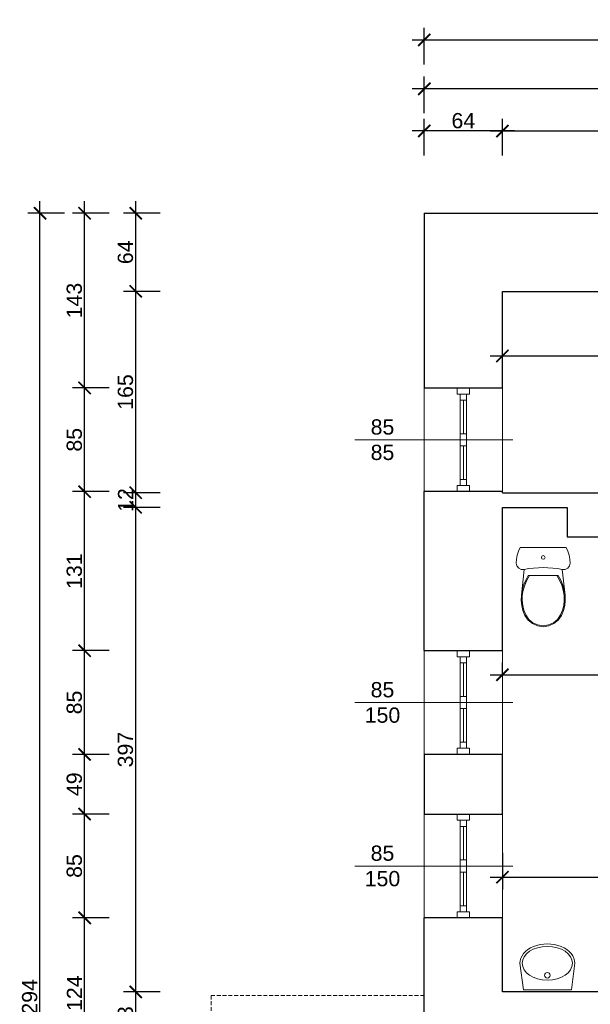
# Model space of a CAD drawing. Header units: millimetres. Extents: x 2709036 to 2756280, y 168165 to 192362.
# Tile 53 of 192: x 2713859 to 2714327, y 186406 to 187213. Entities that reach past the tile are written whole.
import ezdxf

# ---------------------------------------------------------------- set-up
doc = ezdxf.new("R2010")
doc.units = ezdxf.units.MM
doc.header["$MEASUREMENT"] = 0
doc.set_wipeout_variables(frame=1)
doc.linetypes.add('HIDDEN2', pattern=[4.7625, 3.175, -1.5875])
doc.linetypes.add('Wipeout_Contour', pattern=[1000, 0, -1000])
for name, color, linetype, lineweight in [('__MAZ_OPIS_STOLARKA', 7, 'Continuous', 0), ('__MAZ_SCHODY', 7, 'Continuous', 0), ('__MAZ_STOLARKA OKIENNA', 7, 'Continuous', 9), ('__MAZ_WYMIARY', 7, 'Continuous', 9), ('__MAZ_ŚCIANY ISTNIEJĄCE', 7, 'Continuous', 30), ('Meble i wyposażenie', 8, 'Continuous', 5)]:
    doc.layers.add(name, color=color, linetype=linetype, lineweight=lineweight)
doc.styles.add('Arial', font='arial.ttf')
doc.styles.add('Dimensions', font='arial.ttf')
doc.styles.add('styl1', font='arial.ttf')
doc.dimstyles.new('100', dxfattribs={"dimtxt": 10, "dimasz": 10, "dimexe": 18, "dimexo": 15, "dimgap": 9, "dimtad": 1, "dimdec": 1, "dimrnd": 0.5, "dimdsep": 46, "dimtxsty": 'Dimensions', "dimblk": 'ARCHTICK', "dimcen": 9, "dimdle": 10, "dimadec": 1, "dimazin": 2, "dimtfac": 1, "dimtdec": 4, "dimtofl": 0, "dimtmove": 2, "dimatfit": 3, "dimfxl": 1, "dimtolj": 1, "dimtzin": 0, "dimarcsym": 0})

# ---------------------------------------------------------------- blocks, each defined once
blk = doc.blocks.new('_ArchTick')
at = {"color": 0, "linetype": 'ByBlock', "const_width": 0.15}
blk.add_lwpolyline([(-0.5, -0.5), (0.5, 0.5)], dxfattribs=at)
blk = doc.blocks.new('*D12')
at = {"layer": '__MAZ_WYMIARY', "color": 0, "lineweight": -2}
for p, q in [((2714254.68, 186676.3), (2714254.68, 186686.3)), ((2714472.68, 186676.3), (2714472.68, 186686.3)), ((2714244.68, 186676.3), (2714482.68, 186676.3))]:
    blk.add_line(p, q, dxfattribs=at)
at = {"layer": 'Defpoints', "color": 0, "lineweight": 30}
for p in [(2714472.68, 186676.3), (2714254.68, 186668), (2714472.68, 186668)]:
    blk.add_point(p, dxfattribs=at)
at = {"layer": '__MAZ_WYMIARY', "color": 0, "lineweight": -2, "xscale": 10, "yscale": 10, "zscale": 10, "rotation": 180}
blk.add_blockref('_ArchTick', (2714254.68, 186676.3), dxfattribs=at)
at = {"layer": '__MAZ_WYMIARY', "color": 0, "lineweight": -2, "xscale": 10, "yscale": 10, "zscale": 10}
blk.add_blockref('_ArchTick', (2714472.68, 186676.3), dxfattribs=at)
at = {"layer": '__MAZ_WYMIARY', "color": 0, "lineweight": 5, "insert": (2714363.68, 186684.69), "char_height": 12.5, "attachment_point": 5, "style": 'Arial'}
blk.add_mtext('\\A1;218', dxfattribs=at)
blk = doc.blocks.new('WC DP')
at = {"color": 0, "lineweight": -2, "ltscale": 14728.445072}
blk.add_wipeout([(-188.9, -40.9), (-202.4, -71.6), (-212.1, -103.8), (-218, -136.8), (-220, -170.4), (-214.9, -193.1), (-200.5, -211.4), (-179.6, -221.8), (-156.3, -222.3), (-117.6, -215.4), (-78.5, -210.5), (-39.3, -207.6), (0, -206.6), (39.3, -207.6), (78.5, -210.5), (117.6, -215.4), (156.3, -222.3), (179.6, -221.8), (200.5, -211.4), (214.9, -193.1), (220, -170.4), (218, -136.8), (212.1, -103.8), (202.4, -71.6), (188.9, -40.9)], dxfattribs=at).dxf.layer = 'Meble i wyposażenie'
at = {"layer": 'Meble i wyposażenie', "color": 0, "lineweight": -2}
for p, q in [((-202.4, -71.6), (-212.1, -103.8)), ((-188.9, -40.9), (-202.4, -71.6)), ((188.9, -40.9), (-188.9, -40.9)), ((202.4, -71.6), (188.9, -40.9)), ((212.1, -103.8), (202.4, -71.6)), ((-212.1, -103.8), (-218, -136.8)), ((218, -136.8), (212.1, -103.8))]:
    blk.add_line(p, q, dxfattribs=at)
blk.add_circle((0, -123.5), 15, dxfattribs=at)
at = {"color": 0, "lineweight": -2, "ltscale": 9083.641401}
blk.add_wipeout([(-122.1, -271.6), (122.1, -271.6), (143.3, -309.5), (160, -349.5), (171.9, -391.1), (179, -433.9), (156.3, -222.3), (117.6, -215.4), (78.5, -210.5), (39.3, -207.6), (0, -206.6), (-39.3, -207.6), (-78.5, -210.5), (-117.6, -215.4), (-156.3, -222.3), (-179, -433.9), (-171.9, -391.1), (-160, -349.5), (-143.3, -309.5)], dxfattribs=at).dxf.layer = 'Meble i wyposażenie'
at = {"layer": 'Meble i wyposażenie', "color": 0, "lineweight": -2}
for p, q in [((-218, -136.8), (-220, -170.4)), ((220, -170.4), (218, -136.8)), ((-220, -170.4), (-214.9, -193.1)), ((-214.9, -193.1), (-200.5, -211.4)), ((-200.5, -211.4), (-179.6, -221.8)), ((-179.6, -221.8), (-156.3, -222.3)), ((156.3, -222.3), (179.6, -221.8)), ((179.6, -221.8), (200.5, -211.4)), ((200.5, -211.4), (214.9, -193.1)), ((214.9, -193.1), (220, -170.4))]:
    blk.add_line(p, q, dxfattribs=at)
blk.add_ellipse((0, -988.7), major_axis=(785, 0), ratio=0.9963, start_param=1.370375, end_param=1.771221, dxfattribs=at)
at = {"color": 0, "lineweight": -2, "ltscale": 8188.801298}
blk.add_wipeout([(123.5, -636.5), (149.4, -598.7), (165.6, -559.3), (176, -518.3), (180.5, -476.2), (179, -433.9), (171.6, -389.9), (159, -347), (141.5, -306), (117.1, -263.7), (-117.1, -263.7), (-141.5, -306), (-159, -347), (-171.6, -389.9), (-179, -433.9), (-180.5, -476.2), (-176, -518.3), (-165.6, -559.3), (-149.4, -598.7), (-123.5, -636.5), (-88, -665.9), (-45.7, -684.5), (0, -690.9), (45.7, -684.5), (88, -665.9)], dxfattribs=at).dxf.layer = 'Meble i wyposażenie'
at = {"layer": 'Meble i wyposażenie', "color": 0, "lineweight": -2}
for p, q in [((-156.3, -222.3), (-179, -433.9)), ((179, -433.9), (156.3, -222.3)), ((-143.3, -309.5), (-160, -349.5)), ((-134.3, -309.5), (-151.5, -349.7)), ((-122.1, -271.6), (-143.3, -309.5)), ((-112.5, -271.6), (-134.3, -309.5)), ((122.1, -271.6), (-122.1, -271.6)), ((134.3, -309.5), (112.5, -271.6)), ((143.3, -309.5), (122.1, -271.6)), ((151.5, -349.7), (134.3, -309.5)), ((160, -349.5), (143.3, -309.5)), ((-171.9, -391.1), (-179, -433.9)), ((-160, -349.5), (-171.9, -391.1)), ((-163.8, -391.6), (-171, -434.7)), ((-151.5, -349.7), (-163.8, -391.6)), ((163.8, -391.6), (151.5, -349.7)), ((171.9, -391.1), (160, -349.5)), ((171, -434.7), (163.8, -391.6)), ((179, -433.9), (171.9, -391.1)), ((-179, -433.9), (-180.6, -476.2)), ((-180.6, -476.2), (-176.1, -518.3)), ((-171, -434.7), (-172.5, -475.9)), ((-172.5, -475.9), (-168.1, -516.9)), ((168.1, -516.9), (172.5, -475.9)), ((172.5, -475.9), (171, -434.7)), ((176.1, -518.3), (180.6, -476.2)), ((180.6, -476.2), (179, -433.9)), ((-176.1, -518.3), (-165.7, -559.3)), ((-168.1, -516.9), (-158, -556.8)), ((-165.7, -559.3), (-149.5, -598.5)), ((-158, -556.8), (-142.3, -594.9)), ((142.3, -594.9), (158, -556.8)), ((149.5, -598.5), (165.7, -559.3)), ((158, -556.8), (168.1, -516.9)), ((165.7, -559.3), (176.1, -518.3)), ((-149.5, -598.5), (-123.5, -636.5)), ((-142.3, -594.9), (-117.5, -631.1)), ((-123.5, -636.5), (-88, -665.9)), ((-117.5, -631.1), (-83.7, -659.1)), ((83.7, -659.1), (117.5, -631.1)), ((88, -665.9), (123.5, -636.5)), ((117.5, -631.1), (142.3, -594.9)), ((123.5, -636.5), (149.5, -598.5)), ((-88, -665.9), (-45.7, -684.5)), ((-83.7, -659.1), (-43.5, -676.8)), ((-45.7, -684.5), (0, -690.9)), ((-43.5, -676.8), (0, -682.8)), ((0, -682.8), (43.5, -676.8)), ((0, -690.9), (45.7, -684.5)), ((43.5, -676.8), (83.7, -659.1)), ((45.7, -684.5), (88, -665.9))]:
    blk.add_line(p, q, dxfattribs=at)
blk = doc.blocks.new('*U5')
at = {"color": 0, "linetype": 'Wipeout_Contour', "lineweight": -2, "ltscale": 7389.409666}
blk.add_wipeout([(-228.2, -234.4), (-227.7, -234.4), (-225.7, -255.6), (-220, -276), (-210.6, -294.8), (-188.8, -323.2), (-161.9, -346.1), (-111.8, -371.5), (-58.3, -387.1), (-3, -392.4), (52.4, -387.1), (105.9, -371.5), (155.9, -346.1), (182.9, -323.2), (204.7, -294.8), (214, -276), (219.8, -255.6), (221.8, -234.4), (193.5, -17.4), (-199.4, -17.4)], dxfattribs=at).dxf.layer = 'Meble i wyposażenie'
at = {"layer": 'Meble i wyposażenie', "color": 0, "linetype": 'Continuous', "lineweight": -2}
for p, q in [((-199.4, -17.2), (-228.2, -234.2)), ((193.5, -17.2), (-199.4, -17.2)), ((-199.2, -17.5), (-199.4, -17.5)), ((193.5, -17.5), (193.3, -17.5)), ((221.8, -234.2), (193.5, -17.2))]:
    blk.add_line(p, q, dxfattribs=at)
blk.add_circle((-3, -135.7), 22.5, dxfattribs=at)
blk.add_ellipse((-3, -234.2), major_axis=(-206, 0), ratio=0.671, dxfattribs=at)
blk.add_ellipse((-3, -234.2), major_axis=(-224.7, 0), ratio=0.702956, start_param=0, end_param=3.141593, dxfattribs=at)
blk = doc.blocks.new('*D151')
at = {"layer": '__MAZ_WYMIARY', "color": 0, "lineweight": -2}
for p, q in [((2714254.68, 186530.48), (2714254.68, 186500.48)), ((2714472.68, 186530.48), (2714472.68, 186500.48)), ((2714244.68, 186510.48), (2714482.68, 186510.48))]:
    blk.add_line(p, q, dxfattribs=at)
at = {"layer": 'Defpoints', "color": 0, "lineweight": 30}
for p in [(2714254.68, 186668), (2714472.68, 186668), (2714472.68, 186510.48)]:
    blk.add_point(p, dxfattribs=at)
at = {"layer": '__MAZ_WYMIARY', "color": 0, "lineweight": -2, "xscale": 10, "yscale": 10, "zscale": 10, "rotation": 180}
blk.add_blockref('_ArchTick', (2714254.68, 186510.48), dxfattribs=at)
at = {"layer": '__MAZ_WYMIARY', "color": 0, "lineweight": -2, "xscale": 10, "yscale": 10, "zscale": 10}
blk.add_blockref('_ArchTick', (2714472.68, 186510.48), dxfattribs=at)
at = {"layer": '__MAZ_WYMIARY', "color": 0, "lineweight": 5, "insert": (2714363.68, 186518.86), "char_height": 12.5, "attachment_point": 5, "style": 'Arial'}
blk.add_mtext('\\A1;218', dxfattribs=at)
blk = doc.blocks.new('*D278')
at = {"layer": '__MAZ_WYMIARY', "color": 0, "lineweight": -2}
for p, q in [((2714254.68, 187101.96), (2714254.68, 187131.96)), ((2714458.53, 187101.96), (2714458.53, 187131.96)), ((2714244.68, 187121.96), (2714468.53, 187121.96))]:
    blk.add_line(p, q, dxfattribs=at)
at = {"layer": 'Defpoints', "color": 0, "lineweight": 30}
for p in [(2714458.53, 187121.96), (2714254.68, 186990.55), (2714458.53, 186990.55)]:
    blk.add_point(p, dxfattribs=at)
at = {"layer": '__MAZ_WYMIARY', "color": 0, "lineweight": -2, "xscale": 10, "yscale": 10, "zscale": 10, "rotation": 180}
blk.add_blockref('_ArchTick', (2714254.68, 187121.96), dxfattribs=at)
at = {"layer": '__MAZ_WYMIARY', "color": 0, "lineweight": -2, "xscale": 10, "yscale": 10, "zscale": 10}
blk.add_blockref('_ArchTick', (2714458.53, 187121.96), dxfattribs=at)
at = {"layer": '__MAZ_WYMIARY', "color": 0, "lineweight": 5, "insert": (2714356.61, 187130.34), "char_height": 12.5, "attachment_point": 5, "style": 'Arial'}
blk.add_mtext('\\A1;204', dxfattribs=at)
blk = doc.blocks.new('*D279')
at = {"layer": '__MAZ_WYMIARY', "color": 0, "lineweight": -2}
for p, q in [((2714190.68, 187101.96), (2714190.68, 187131.96)), ((2714254.68, 187101.96), (2714254.68, 187131.96)), ((2714264.68, 187121.96), (2714180.68, 187121.96))]:
    blk.add_line(p, q, dxfattribs=at)
at = {"layer": 'Defpoints', "color": 0, "lineweight": 30}
for p in [(2714190.68, 187121.96), (2714190.68, 186990.55), (2714254.68, 186990.55)]:
    blk.add_point(p, dxfattribs=at)
at = {"layer": '__MAZ_WYMIARY', "color": 0, "lineweight": -2, "xscale": 10, "yscale": 10, "zscale": 10, "rotation": 180}
blk.add_blockref('_ArchTick', (2714190.68, 187121.96), dxfattribs=at)
at = {"layer": '__MAZ_WYMIARY', "color": 0, "lineweight": -2, "xscale": 10, "yscale": 10, "zscale": 10}
blk.add_blockref('_ArchTick', (2714254.68, 187121.96), dxfattribs=at)
at = {"layer": '__MAZ_WYMIARY', "color": 0, "lineweight": 5, "insert": (2714222.68, 187130.34), "char_height": 12.5, "attachment_point": 5, "style": 'Arial'}
blk.add_mtext('\\A1;64', dxfattribs=at)
blk = doc.blocks.new('*D292')
at = {"layer": '__MAZ_WYMIARY', "color": 0, "lineweight": -2}
for p, q in [((2714190.68, 187136.52), (2714190.68, 187166.52)), ((2714552.8, 187136.52), (2714552.8, 187166.52)), ((2714562.8, 187156.52), (2714180.68, 187156.52))]:
    blk.add_line(p, q, dxfattribs=at)
at = {"layer": 'Defpoints', "color": 0, "lineweight": 30}
for p in [(2714190.68, 187156.52), (2714190.68, 187054.55), (2714552.8, 187054.61)]:
    blk.add_point(p, dxfattribs=at)
at = {"layer": '__MAZ_WYMIARY', "color": 0, "lineweight": -2, "xscale": 10, "yscale": 10, "zscale": 10, "rotation": 180}
blk.add_blockref('_ArchTick', (2714190.68, 187156.52), dxfattribs=at)
at = {"layer": '__MAZ_WYMIARY', "color": 0, "lineweight": -2, "xscale": 10, "yscale": 10, "zscale": 10}
blk.add_blockref('_ArchTick', (2714552.8, 187156.52), dxfattribs=at)
at = {"layer": '__MAZ_WYMIARY', "color": 0, "lineweight": 5, "insert": (2714371.74, 187164.9), "char_height": 12.5, "attachment_point": 5, "style": 'Arial'}
blk.add_mtext('\\A1;362', dxfattribs=at)
blk = doc.blocks.new('*D293')
at = {"layer": '__MAZ_WYMIARY', "color": 0, "lineweight": -2}
for p, q in [((2714190.68, 187176.57), (2714190.68, 187206.57)), ((2716989.75, 187176.57), (2716989.75, 187206.57)), ((2714180.68, 187196.57), (2716999.75, 187196.57))]:
    blk.add_line(p, q, dxfattribs=at)
at = {"layer": 'Defpoints', "color": 0, "lineweight": 30}
for p in [(2716989.75, 187196.57), (2714190.68, 187054.55), (2716989.75, 187054.55)]:
    blk.add_point(p, dxfattribs=at)
at = {"layer": '__MAZ_WYMIARY', "color": 0, "lineweight": -2, "xscale": 10, "yscale": 10, "zscale": 10, "rotation": 180}
blk.add_blockref('_ArchTick', (2714190.68, 187196.57), dxfattribs=at)
at = {"layer": '__MAZ_WYMIARY', "color": 0, "lineweight": -2, "xscale": 10, "yscale": 10, "zscale": 10}
blk.add_blockref('_ArchTick', (2716989.75, 187196.57), dxfattribs=at)
at = {"layer": '__MAZ_WYMIARY', "color": 0, "lineweight": 5, "insert": (2715590.22, 187204.95), "char_height": 12.5, "attachment_point": 5, "style": 'Arial'}
blk.add_mtext('\\A1;2799', dxfattribs=at)
blk = doc.blocks.new('*D319')
at = {"layer": '__MAZ_WYMIARY', "color": 0, "lineweight": -2}
for p, q in [((2714254.68, 186926.42), (2714254.68, 186947.64)), ((2714472.68, 186937.64), (2714472.68, 186947.64)), ((2714244.68, 186937.64), (2714482.68, 186937.64))]:
    blk.add_line(p, q, dxfattribs=at)
at = {"layer": 'Defpoints', "color": 0, "lineweight": 30}
for p in [(2714472.68, 186937.64), (2714472.68, 186925.55), (2714254.68, 186911.42)]:
    blk.add_point(p, dxfattribs=at)
at = {"layer": '__MAZ_WYMIARY', "color": 0, "lineweight": -2, "xscale": 10, "yscale": 10, "zscale": 10, "rotation": 180}
blk.add_blockref('_ArchTick', (2714254.68, 186937.64), dxfattribs=at)
at = {"layer": '__MAZ_WYMIARY', "color": 0, "lineweight": -2, "xscale": 10, "yscale": 10, "zscale": 10}
blk.add_blockref('_ArchTick', (2714472.68, 186937.64), dxfattribs=at)
at = {"layer": '__MAZ_WYMIARY', "color": 0, "lineweight": 5, "insert": (2714363.68, 186946.02), "char_height": 12.5, "attachment_point": 5, "style": 'Arial'}
blk.add_mtext('\\A1;218', dxfattribs=at)
blk = doc.blocks.new('*D326')
at = {"layer": '__MAZ_WYMIARY', "color": 0, "lineweight": -2}
for p, q in [((2713954.41, 186363.55), (2713954.41, 186426.55)), ((2713974.41, 186416.55), (2713944.41, 186416.55)), ((2713974.41, 186373.55), (2713944.41, 186373.55))]:
    blk.add_line(p, q, dxfattribs=at)
at = {"layer": 'Defpoints', "color": 0, "lineweight": 30}
for p in [(2713954.41, 186416.55), (2714300.02, 186416.55), (2714300.02, 186373.55)]:
    blk.add_point(p, dxfattribs=at)
at = {"layer": '__MAZ_WYMIARY', "color": 0, "lineweight": -2, "xscale": 10, "yscale": 10, "zscale": 10}
for p, rotation in [((2713954.41, 186416.55), 90), ((2713954.41, 186373.55), 270)]:
    blk.add_blockref('_ArchTick', p, dxfattribs=dict(at, rotation=rotation))
at = {"layer": '__MAZ_WYMIARY', "color": 0, "lineweight": 5, "insert": (2713946.02, 186395.05), "char_height": 12.5, "attachment_point": 5, "rotation": 90, "style": 'Arial'}
blk.add_mtext('\\A1;43', dxfattribs=at)
blk = doc.blocks.new('*D327')
at = {"layer": '__MAZ_WYMIARY', "color": 0, "lineweight": -2}
for p, q in [((2713954.41, 186406.55), (2713954.41, 186823.55)), ((2713974.41, 186813.55), (2713944.41, 186813.55)), ((2713974.41, 186416.55), (2713944.41, 186416.55))]:
    blk.add_line(p, q, dxfattribs=at)
at = {"layer": 'Defpoints', "color": 0, "lineweight": 30}
for p in [(2713954.41, 186813.55), (2714307.71, 186813.55), (2714300.02, 186416.55)]:
    blk.add_point(p, dxfattribs=at)
at = {"layer": '__MAZ_WYMIARY', "color": 0, "lineweight": -2, "xscale": 10, "yscale": 10, "zscale": 10}
for p, rotation in [((2713954.41, 186813.55), 90), ((2713954.41, 186416.55), 270)]:
    blk.add_blockref('_ArchTick', p, dxfattribs=dict(at, rotation=rotation))
at = {"layer": '__MAZ_WYMIARY', "color": 0, "lineweight": 5, "insert": (2713946.02, 186615.05), "char_height": 12.5, "attachment_point": 5, "rotation": 90, "style": 'Arial'}
blk.add_mtext('\\A1;397', dxfattribs=at)
blk = doc.blocks.new('*D328')
at = {"layer": '__MAZ_WYMIARY', "color": 0, "lineweight": -2}
for p, q in [((2713954.41, 186803.55), (2713954.41, 186835.55)), ((2713974.41, 186825.55), (2713944.41, 186825.55)), ((2713974.41, 186813.55), (2713944.41, 186813.55))]:
    blk.add_line(p, q, dxfattribs=at)
at = {"layer": 'Defpoints', "color": 0, "lineweight": 30}
for p in [(2713954.41, 186825.55), (2714307.65, 186825.55), (2714307.65, 186813.55)]:
    blk.add_point(p, dxfattribs=at)
at = {"layer": '__MAZ_WYMIARY', "color": 0, "lineweight": -2, "xscale": 10, "yscale": 10, "zscale": 10}
for p, rotation in [((2713954.41, 186825.55), 90), ((2713954.41, 186813.55), 270)]:
    blk.add_blockref('_ArchTick', p, dxfattribs=dict(at, rotation=rotation))
at = {"layer": '__MAZ_WYMIARY', "color": 0, "lineweight": 5, "insert": (2713946.13, 186819.55), "char_height": 12.5, "attachment_point": 5, "rotation": 90, "style": 'Arial'}
blk.add_mtext('\\A1;12', dxfattribs=at)
blk = doc.blocks.new('*D329')
at = {"layer": '__MAZ_WYMIARY', "color": 0, "lineweight": -2}
for p, q in [((2713954.41, 186815.55), (2713954.41, 187000.55)), ((2713974.41, 186990.55), (2713944.41, 186990.55)), ((2713974.41, 186825.55), (2713944.41, 186825.55))]:
    blk.add_line(p, q, dxfattribs=at)
at = {"layer": 'Defpoints', "color": 0, "lineweight": 30}
for p in [(2713954.41, 186990.55), (2714307.58, 186990.55), (2714307.58, 186825.55)]:
    blk.add_point(p, dxfattribs=at)
at = {"layer": '__MAZ_WYMIARY', "color": 0, "lineweight": -2, "xscale": 10, "yscale": 10, "zscale": 10}
for p, rotation in [((2713954.41, 186990.55), 90), ((2713954.41, 186825.55), 270)]:
    blk.add_blockref('_ArchTick', p, dxfattribs=dict(at, rotation=rotation))
at = {"layer": '__MAZ_WYMIARY', "color": 0, "lineweight": 5, "insert": (2713946.02, 186908.05), "char_height": 12.5, "attachment_point": 5, "rotation": 90, "style": 'Arial'}
blk.add_mtext('\\A1;165', dxfattribs=at)
blk = doc.blocks.new('*D330')
at = {"layer": '__MAZ_WYMIARY', "color": 0, "lineweight": -2}
for p, q in [((2713954.41, 186980.55), (2713954.41, 187064.55)), ((2713974.41, 187054.55), (2713944.41, 187054.55)), ((2713974.41, 186990.55), (2713944.41, 186990.55))]:
    blk.add_line(p, q, dxfattribs=at)
at = {"layer": 'Defpoints', "color": 0, "lineweight": 30}
for p in [(2713954.41, 187054.55), (2714307.52, 187054.55), (2714307.52, 186990.55)]:
    blk.add_point(p, dxfattribs=at)
at = {"layer": '__MAZ_WYMIARY', "color": 0, "lineweight": -2, "xscale": 10, "yscale": 10, "zscale": 10}
for p, rotation in [((2713954.41, 187054.55), 90), ((2713954.41, 186990.55), 270)]:
    blk.add_blockref('_ArchTick', p, dxfattribs=dict(at, rotation=rotation))
at = {"layer": '__MAZ_WYMIARY', "color": 0, "lineweight": 5, "insert": (2713946.02, 187022.55), "char_height": 12.5, "attachment_point": 5, "rotation": 90, "style": 'Arial'}
blk.add_mtext('\\A1;64', dxfattribs=at)
blk = doc.blocks.new('*D335')
at = {"layer": '__MAZ_WYMIARY', "color": 0, "lineweight": -2}
for p, q in [((2713912.56, 186343.72), (2713912.56, 186487.15)), ((2713932.56, 186477.15), (2713902.56, 186477.15)), ((2713932.56, 186353.72), (2713902.56, 186353.72))]:
    blk.add_line(p, q, dxfattribs=at)
at = {"layer": 'Defpoints', "color": 0, "lineweight": 30}
for p in [(2713912.56, 186477.15), (2714190.68, 186477.15), (2714190.68, 186353.72)]:
    blk.add_point(p, dxfattribs=at)
at = {"layer": '__MAZ_WYMIARY', "color": 0, "lineweight": -2, "xscale": 10, "yscale": 10, "zscale": 10}
for p, rotation in [((2713912.56, 186477.15), 90), ((2713912.56, 186353.72), 270)]:
    blk.add_blockref('_ArchTick', p, dxfattribs=dict(at, rotation=rotation))
at = {"layer": '__MAZ_WYMIARY', "color": 0, "lineweight": 5, "insert": (2713904.28, 186415.43), "char_height": 12.5, "attachment_point": 5, "rotation": 90, "style": 'Arial'}
blk.add_mtext('\\A1;124', dxfattribs=at)
blk = doc.blocks.new('*D336')
at = {"layer": '__MAZ_WYMIARY', "color": 0, "lineweight": -2}
for p, q in [((2713912.56, 186467.15), (2713912.56, 186572.15)), ((2713932.56, 186562.15), (2713902.56, 186562.15)), ((2713932.56, 186477.15), (2713902.56, 186477.15))]:
    blk.add_line(p, q, dxfattribs=at)
at = {"layer": 'Defpoints', "color": 0, "lineweight": 30}
for p in [(2713912.56, 186562.15), (2714190.68, 186562.15), (2714190.68, 186477.15)]:
    blk.add_point(p, dxfattribs=at)
at = {"layer": '__MAZ_WYMIARY', "color": 0, "lineweight": -2, "xscale": 10, "yscale": 10, "zscale": 10}
for p, rotation in [((2713912.56, 186562.15), 90), ((2713912.56, 186477.15), 270)]:
    blk.add_blockref('_ArchTick', p, dxfattribs=dict(at, rotation=rotation))
at = {"layer": '__MAZ_WYMIARY', "color": 0, "lineweight": 5, "insert": (2713904.18, 186519.65), "char_height": 12.5, "attachment_point": 5, "rotation": 90, "style": 'Arial'}
blk.add_mtext('\\A1;85', dxfattribs=at)
blk = doc.blocks.new('*D337')
at = {"layer": '__MAZ_WYMIARY', "color": 0, "lineweight": -2}
for p, q in [((2713912.56, 186552.15), (2713912.56, 186621.13)), ((2713932.56, 186611.13), (2713902.56, 186611.13)), ((2713932.56, 186562.15), (2713902.56, 186562.15))]:
    blk.add_line(p, q, dxfattribs=at)
at = {"layer": 'Defpoints', "color": 0, "lineweight": 30}
for p in [(2713912.56, 186611.13), (2714190.62, 186611.13), (2714190.62, 186562.15)]:
    blk.add_point(p, dxfattribs=at)
at = {"layer": '__MAZ_WYMIARY', "color": 0, "lineweight": -2, "xscale": 10, "yscale": 10, "zscale": 10}
for p, rotation in [((2713912.56, 186611.13), 90), ((2713912.56, 186562.15), 270)]:
    blk.add_blockref('_ArchTick', p, dxfattribs=dict(at, rotation=rotation))
at = {"layer": '__MAZ_WYMIARY', "color": 0, "lineweight": 5, "insert": (2713904.18, 186586.64), "char_height": 12.5, "attachment_point": 5, "rotation": 90, "style": 'Arial'}
blk.add_mtext('\\A1;49', dxfattribs=at)
blk = doc.blocks.new('*D338')
at = {"layer": '__MAZ_WYMIARY', "color": 0, "lineweight": -2}
for p, q in [((2713912.56, 186601.13), (2713912.56, 186706.13)), ((2713932.56, 186696.13), (2713902.56, 186696.13)), ((2713932.56, 186611.13), (2713902.56, 186611.13))]:
    blk.add_line(p, q, dxfattribs=at)
at = {"layer": 'Defpoints', "color": 0, "lineweight": 30}
for p in [(2713912.56, 186696.13), (2714190.68, 186696.13), (2714190.68, 186611.13)]:
    blk.add_point(p, dxfattribs=at)
at = {"layer": '__MAZ_WYMIARY', "color": 0, "lineweight": -2, "xscale": 10, "yscale": 10, "zscale": 10}
for p, rotation in [((2713912.56, 186696.13), 90), ((2713912.56, 186611.13), 270)]:
    blk.add_blockref('_ArchTick', p, dxfattribs=dict(at, rotation=rotation))
at = {"layer": '__MAZ_WYMIARY', "color": 0, "lineweight": 5, "insert": (2713904.18, 186653.63), "char_height": 12.5, "attachment_point": 5, "rotation": 90, "style": 'Arial'}
blk.add_mtext('\\A1;85', dxfattribs=at)
blk = doc.blocks.new('*D339')
at = {"layer": '__MAZ_WYMIARY', "color": 0, "lineweight": -2}
for p, q in [((2713912.56, 186686.13), (2713912.56, 186836.42)), ((2713932.56, 186826.42), (2713902.56, 186826.42)), ((2713932.56, 186696.13), (2713902.56, 186696.13))]:
    blk.add_line(p, q, dxfattribs=at)
at = {"layer": 'Defpoints', "color": 0, "lineweight": 30}
for p in [(2713912.56, 186826.42), (2714190.68, 186826.42), (2714190.62, 186696.13)]:
    blk.add_point(p, dxfattribs=at)
at = {"layer": '__MAZ_WYMIARY', "color": 0, "lineweight": -2, "xscale": 10, "yscale": 10, "zscale": 10}
for p, rotation in [((2713912.56, 186826.42), 90), ((2713912.56, 186696.13), 270)]:
    blk.add_blockref('_ArchTick', p, dxfattribs=dict(at, rotation=rotation))
at = {"layer": '__MAZ_WYMIARY', "color": 0, "lineweight": 5, "insert": (2713904.17, 186761.27), "char_height": 12.5, "attachment_point": 5, "rotation": 90, "style": 'Arial'}
blk.add_mtext('\\A1;131', dxfattribs=at)
blk = doc.blocks.new('*D340')
at = {"layer": '__MAZ_WYMIARY', "color": 0, "lineweight": -2}
for p, q in [((2713912.56, 186816.42), (2713912.56, 186921.42)), ((2713932.56, 186911.42), (2713902.56, 186911.42)), ((2713932.56, 186826.42), (2713902.56, 186826.42))]:
    blk.add_line(p, q, dxfattribs=at)
at = {"layer": 'Defpoints', "color": 0, "lineweight": 30}
for p in [(2713912.56, 186911.42), (2714190.68, 186911.42), (2714190.68, 186826.42)]:
    blk.add_point(p, dxfattribs=at)
at = {"layer": '__MAZ_WYMIARY', "color": 0, "lineweight": -2, "xscale": 10, "yscale": 10, "zscale": 10}
for p, rotation in [((2713912.56, 186911.42), 90), ((2713912.56, 186826.42), 270)]:
    blk.add_blockref('_ArchTick', p, dxfattribs=dict(at, rotation=rotation))
at = {"layer": '__MAZ_WYMIARY', "color": 0, "lineweight": 5, "insert": (2713904.18, 186868.92), "char_height": 12.5, "attachment_point": 5, "rotation": 90, "style": 'Arial'}
blk.add_mtext('\\A1;85', dxfattribs=at)
blk = doc.blocks.new('*D341')
at = {"layer": '__MAZ_WYMIARY', "color": 0, "lineweight": -2}
for p, q in [((2713912.56, 186901.42), (2713912.56, 187064.55)), ((2713932.56, 187054.55), (2713902.56, 187054.55)), ((2713932.56, 186911.42), (2713902.56, 186911.42))]:
    blk.add_line(p, q, dxfattribs=at)
at = {"layer": 'Defpoints', "color": 0, "lineweight": 30}
for p in [(2713912.56, 187054.55), (2714190.68, 187054.55), (2714190.68, 186911.42)]:
    blk.add_point(p, dxfattribs=at)
at = {"layer": '__MAZ_WYMIARY', "color": 0, "lineweight": -2, "xscale": 10, "yscale": 10, "zscale": 10}
for p, rotation in [((2713912.56, 187054.55), 90), ((2713912.56, 186911.42), 270)]:
    blk.add_blockref('_ArchTick', p, dxfattribs=dict(at, rotation=rotation))
at = {"layer": '__MAZ_WYMIARY', "color": 0, "lineweight": 5, "insert": (2713904.17, 186982.98), "char_height": 12.5, "attachment_point": 5, "rotation": 90, "style": 'Arial'}
blk.add_mtext('\\A1;143', dxfattribs=at)
blk = doc.blocks.new('*D342')
at = {"layer": '__MAZ_WYMIARY', "color": 0, "lineweight": -2}
for p, q in [((2713876.01, 185750.55), (2713876.01, 187064.55)), ((2713896.01, 187054.55), (2713866.01, 187054.55)), ((2713896.01, 185760.55), (2713866.01, 185760.55))]:
    blk.add_line(p, q, dxfattribs=at)
at = {"layer": 'Defpoints', "color": 0, "lineweight": 30}
for p in [(2713876.01, 187054.55), (2714190.68, 187054.55), (2714190.68, 185760.55)]:
    blk.add_point(p, dxfattribs=at)
at = {"layer": '__MAZ_WYMIARY', "color": 0, "lineweight": -2, "xscale": 10, "yscale": 10, "zscale": 10}
for p, rotation in [((2713876.01, 187054.55), 90), ((2713876.01, 185760.55), 270)]:
    blk.add_blockref('_ArchTick', p, dxfattribs=dict(at, rotation=rotation))
at = {"layer": '__MAZ_WYMIARY', "color": 0, "lineweight": 5, "insert": (2713867.63, 186407.55), "char_height": 12.5, "attachment_point": 5, "rotation": 90, "style": 'Arial'}
blk.add_mtext('\\A1;1294', dxfattribs=at)

msp = doc.modelspace()

# ---------------------------------------------------------------- linework, layer by layer
at = {"layer": '__MAZ_OPIS_STOLARKA', "color": 252}
for points in [[(2714133.75, 186868.92), (2714263.07, 186868.92)], [(2714133.75, 186653.63), (2714263.07, 186653.63)], [(2714133.75, 186519.65), (2714263.07, 186519.65)]]:
    msp.add_lwpolyline(points, dxfattribs=at)
at = {"layer": '__MAZ_SCHODY', "color": 252, "linetype": 'HIDDEN2', "lineweight": 5}
for p, q in [((2714190.68, 186911.42), (2714190.68, 186826.42)), ((2714254.68, 186826.42), (2714254.68, 186911.42)), ((2714190.68, 186696.13), (2714190.68, 186611.13)), ((2714254.68, 186611.13), (2714254.68, 186696.13)), ((2714190.68, 186562.15), (2714190.68, 186477.15)), ((2714254.68, 186477.15), (2714254.68, 186562.15)), ((2714190.68, 186413.57), (2714016.3, 186413.57)), ((2714016.3, 186413.57), (2714016.3, 186373.57))]:
    msp.add_line(p, q, dxfattribs=at)
at = {"layer": '__MAZ_STOLARKA OKIENNA', "color": 252, "linetype": 'Continuous'}
for p, q in [((2714190.68, 186911.42), (2714190.68, 186826.42)), ((2714254.68, 186911.42), (2714254.68, 186826.42)), ((2714220.18, 186901.42), (2714225.18, 186901.42)), ((2714222.68, 186901.42), (2714222.68, 186873.92)), ((2714220.18, 186873.92), (2714225.18, 186873.92)), ((2714220.18, 186863.92), (2714225.18, 186863.92)), ((2714222.68, 186836.42), (2714222.68, 186863.92)), ((2714220.18, 186836.42), (2714225.18, 186836.42)), ((2714190.68, 186696.13), (2714190.68, 186611.13)), ((2714254.68, 186696.13), (2714254.68, 186611.13)), ((2714220.18, 186686.13), (2714225.18, 186686.13)), ((2714222.68, 186686.13), (2714222.68, 186658.63)), ((2714220.18, 186658.63), (2714225.18, 186658.63)), ((2714220.18, 186648.63), (2714225.18, 186648.63)), ((2714222.68, 186621.13), (2714222.68, 186648.63)), ((2714220.18, 186621.13), (2714225.18, 186621.13)), ((2714190.68, 186562.15), (2714190.68, 186477.15)), ((2714254.68, 186562.15), (2714254.68, 186477.15)), ((2714220.18, 186552.15), (2714225.18, 186552.15)), ((2714222.68, 186552.15), (2714222.68, 186524.65)), ((2714220.18, 186524.65), (2714225.18, 186524.65)), ((2714220.18, 186514.65), (2714225.18, 186514.65)), ((2714222.68, 186487.15), (2714222.68, 186514.65)), ((2714220.18, 186487.15), (2714225.18, 186487.15))]:
    msp.add_line(p, q, dxfattribs=at)
for points in [[(2714227.68, 186906.42), (2714227.68, 186911.42), (2714217.68, 186911.42), (2714217.68, 186906.42)], [(2714220.18, 186906.42), (2714225.18, 186906.42), (2714225.18, 186868.92), (2714220.18, 186868.92)], [(2714220.18, 186831.42), (2714225.18, 186831.42), (2714225.18, 186868.92), (2714220.18, 186868.92)], [(2714227.68, 186831.42), (2714227.68, 186826.42), (2714217.68, 186826.42), (2714217.68, 186831.42)], [(2714227.68, 186691.13), (2714227.68, 186696.13), (2714217.68, 186696.13), (2714217.68, 186691.13)], [(2714220.18, 186691.13), (2714225.18, 186691.13), (2714225.18, 186653.63), (2714220.18, 186653.63)], [(2714220.18, 186616.13), (2714225.18, 186616.13), (2714225.18, 186653.63), (2714220.18, 186653.63)], [(2714227.68, 186616.13), (2714227.68, 186611.13), (2714217.68, 186611.13), (2714217.68, 186616.13)], [(2714227.68, 186557.15), (2714227.68, 186562.15), (2714217.68, 186562.15), (2714217.68, 186557.15)], [(2714220.18, 186557.15), (2714225.18, 186557.15), (2714225.18, 186519.65), (2714220.18, 186519.65)], [(2714220.18, 186482.15), (2714225.18, 186482.15), (2714225.18, 186519.65), (2714220.18, 186519.65)], [(2714227.68, 186482.15), (2714227.68, 186477.15), (2714217.68, 186477.15), (2714217.68, 186482.15)]]:
    msp.add_lwpolyline(points, close=True, dxfattribs=at)
at = {"layer": '__MAZ_ŚCIANY ISTNIEJĄCE', "color": 252, "ltscale": 15}
for p, q in [((2714190.68, 187054.55), (2714190.68, 186911.42)), ((2714190.68, 187054.55), (2714552.8, 187054.55)), ((2714254.68, 186911.42), (2714254.68, 186990.55)), ((2714254.68, 186990.55), (2714458.53, 186990.55)), ((2714190.68, 186911.42), (2714254.68, 186911.42)), ((2714254.68, 186826.42), (2714190.68, 186826.42)), ((2714190.68, 186696.13), (2714190.68, 186826.42)), ((2714254.68, 186825.55), (2714254.68, 186826.42)), ((2714254.68, 186825.55), (2714485.68, 186825.55)), ((2714254.68, 186696.13), (2714254.68, 186813.55)), ((2714254.68, 186813.55), (2714307.71, 186813.55)), ((2714307.71, 186813.55), (2714307.71, 186789.48)), ((2714307.71, 186789.48), (2714389.01, 186789.48)), ((2714190.68, 186696.13), (2714254.68, 186696.13)), ((2714254.68, 186611.13), (2714190.68, 186611.13)), ((2714190.68, 186611.13), (2714190.68, 186562.15)), ((2714254.68, 186562.15), (2714254.68, 186611.13)), ((2714190.68, 186562.15), (2714254.68, 186562.15)), ((2714190.68, 186353.72), (2714190.68, 186477.15)), ((2714254.68, 186477.15), (2714190.68, 186477.15)), ((2714254.68, 186416.55), (2714254.68, 186477.15)), ((2714190.68, 186373.57), (2714190.68, 186413.57))]:
    msp.add_line(p, q, dxfattribs=at)

# ---------------------------------------------------------------- block references
at = {"layer": 'Meble i wyposażenie', "color": 252, "xscale": -0.1, "yscale": 0.1, "zscale": 0.1}
msp.add_blockref('WC DP', (2714288.06, 186784.85), dxfattribs=at)
at = {"layer": 'Meble i wyposażenie', "color": 252, "xscale": -0.1, "yscale": 0.1, "zscale": 0.1, "rotation": 180}
msp.add_blockref('*U5', (2714291.76, 186416.55), dxfattribs=at)

# ---------------------------------------------------------------- texts
at = {"layer": '__MAZ_OPIS_STOLARKA', "color": 252, "char_height": 12.5, "width": 38.3096, "attachment_point": 5, "style": 'styl1'}
for s, insert in [('85\\P85', (2714156.46, 186868.92)), ('85\\P150', (2714156.46, 186653.63)), ('85\\P150', (2714156.46, 186519.65))]:
    msp.add_mtext(s, dxfattribs=dict(at, insert=insert))

# ---------------------------------------------------------------- dimensions: what is measured, and where the dimension line sits
at = {"layer": '__MAZ_WYMIARY', "color": 252, "lineweight": 5}
for base, p1, p2, picture, middle in [((2716989.75, 187196.57), (2714190.68, 187054.55), (2716989.75, 187054.55), '*D293', (2715590.22, 187204.95)), ((2714190.68, 187156.52), (2714552.8, 187054.61), (2714190.68, 187054.55), '*D292', (2714371.74, 187164.9)), ((2714190.68, 187121.96), (2714254.68, 186990.55), (2714190.68, 186990.55), '*D279', (2714222.68, 187130.34)), ((2714458.53, 187121.96), (2714254.68, 186990.55), (2714458.53, 186990.55), '*D278', (2714356.61, 187130.34)), ((2714472.68, 186937.64), (2714254.68, 186911.42), (2714472.68, 186925.55), '*D319', (2714363.68, 186946.02)), ((2714472.68, 186676.3), (2714254.68, 186668), (2714472.68, 186668), '*D12', (2714363.68, 186684.69)), ((2714472.68, 186510.48), (2714254.68, 186668), (2714472.68, 186668), '*D151', (2714363.68, 186518.86))]:
    dim = msp.add_linear_dim(base=base, p1=p1, p2=p2, dimstyle='100', override={"dimtxt": 12.5, "dimexe": 10, "dimgap": 2, "dimdec": 0, "dimtxsty": 'Arial', "dimtmove": 1, "dimfxl": 20, "dimfxlon": 1}, dxfattribs=at)
    dim.commit()
    dim.dimension.update_dxf_attribs({"geometry": picture, "text_midpoint": middle})
for base, p1, p2, picture, middle in [((2713876.01, 187054.55), (2714190.68, 185760.55), (2714190.68, 187054.55), '*D342', (2713867.63, 186407.55)), ((2713912.56, 187054.55), (2714190.68, 186911.42), (2714190.68, 187054.55), '*D341', (2713904.17, 186982.98)), ((2713954.41, 187054.55), (2714307.52, 186990.55), (2714307.52, 187054.55), '*D330', (2713946.02, 187022.55)), ((2713954.41, 186990.55), (2714307.58, 186825.55), (2714307.58, 186990.55), '*D329', (2713946.02, 186908.05)), ((2713912.56, 186911.42), (2714190.68, 186826.42), (2714190.68, 186911.42), '*D340', (2713904.18, 186868.92)), ((2713912.56, 186826.42), (2714190.62, 186696.13), (2714190.68, 186826.42), '*D339', (2713904.17, 186761.27)), ((2713912.56, 186696.13), (2714190.68, 186611.13), (2714190.68, 186696.13), '*D338', (2713904.18, 186653.63)), ((2713912.56, 186611.13), (2714190.62, 186562.15), (2714190.62, 186611.13), '*D337', (2713904.18, 186586.64)), ((2713912.56, 186562.15), (2714190.68, 186477.15), (2714190.68, 186562.15), '*D336', (2713904.18, 186519.65)), ((2713912.56, 186477.15), (2714190.68, 186353.72), (2714190.68, 186477.15), '*D335', (2713904.28, 186415.43))]:
    dim = msp.add_linear_dim(base=base, p1=p1, p2=p2, angle=90, dimstyle='100', override={"dimtxt": 12.5, "dimexe": 10, "dimgap": 2, "dimdec": 0, "dimtxsty": 'Arial', "dimtmove": 1, "dimfxl": 20, "dimfxlon": 1}, dxfattribs=at)
    dim.commit()
    dim.dimension.update_dxf_attribs({"geometry": picture, "text_midpoint": middle})
dim = msp.add_linear_dim(base=(2713954.41, 186825.55), p1=(2714307.65, 186813.55), p2=(2714307.65, 186825.55), angle=90, dimstyle='100', override={"dimtxt": 12.5, "dimexe": 10, "dimgap": 2, "dimdec": 0, "dimtxsty": 'Arial', "dimtmove": 1, "dimfxl": 20, "dimfxlon": 1}, dxfattribs=at)
dim.commit()
dim.dimension.update_dxf_attribs({"geometry": '*D328', "text_midpoint": (2713954.41, 186819.55), "dimtype": 160})

# ---------------------------------------------------------------- next in the draw order: linework, layer by layer
at = {"layer": '__MAZ_ŚCIANY ISTNIEJĄCE', "color": 252, "ltscale": 15}
msp.add_line((2714472.68, 186416.55), (2714254.68, 186416.55), dxfattribs=at)

# ---------------------------------------------------------------- next in the draw order: dimensions: what is measured, and where the dimension line sits
at = {"layer": '__MAZ_WYMIARY', "color": 252, "lineweight": 5}
for base, p1, p2, picture, middle in [((2713954.41, 186813.55), (2714300.02, 186416.55), (2714307.71, 186813.55), '*D327', (2713946.02, 186615.05)), ((2713954.41, 186416.55), (2714300.02, 186373.55), (2714300.02, 186416.55), '*D326', (2713946.02, 186395.05))]:
    dim = msp.add_linear_dim(base=base, p1=p1, p2=p2, angle=90, dimstyle='100', override={"dimtxt": 12.5, "dimexe": 10, "dimgap": 2, "dimdec": 0, "dimtxsty": 'Arial', "dimtmove": 1, "dimfxl": 20, "dimfxlon": 1}, dxfattribs=at)
    dim.commit()
    dim.dimension.update_dxf_attribs({"geometry": picture, "text_midpoint": middle})

doc.saveas('drawing.dxf')
